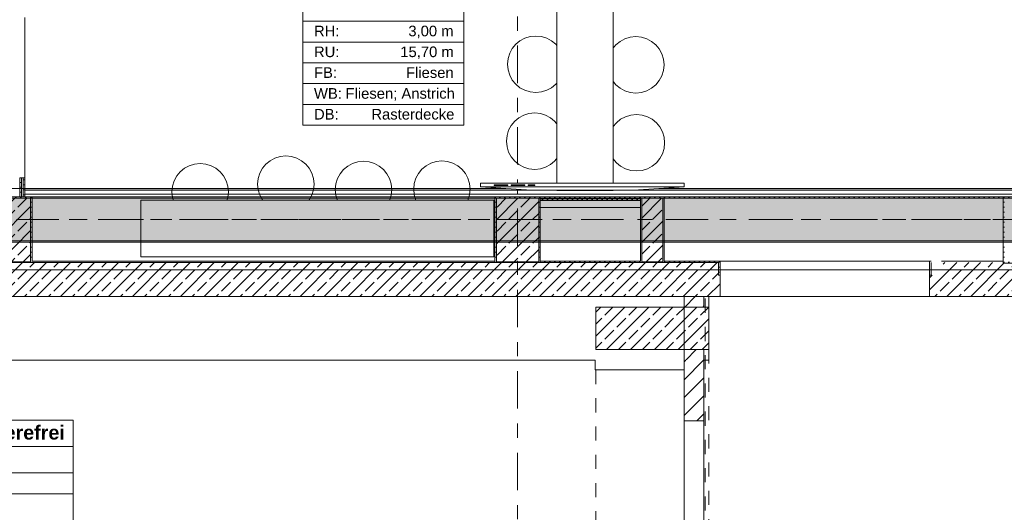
# Model space of a CAD drawing. Header units: metres. Extents: x -3.6 to 84.5, y -11 to 16.8.
# Tile 232 of 256: x 47.4 to 54.4, y -1.5 to 2. Entities that reach past the tile are written whole.
import ezdxf

# ---------------------------------------------------------------- set-up
doc = ezdxf.new("R2010")
doc.units = ezdxf.units.M
doc.header["$MEASUREMENT"] = 0
for name, pattern in [('Achse', [0.2, 0.1, -0.05, 0, -0.05]), ('Punktlinie eng', [0.0375, 0.0125, -0.025]), ('Strichlinie doppelt', [0.546806, 0.264583, -0.105833, 0.070556, -0.105833]), ('Untersicht', [0.1, 0.075, -0.025]), ('Wipeout_Contour', [1, 0, -1])]:
    doc.linetypes.add(name, pattern=pattern)
for name, color, linetype in [('301 - Elemente.Linie', 7, 'Continuous'), ('302 - Elemente.Schraffur', 7, 'Continuous'), ('401 - Zone.Raum_ Raumbegrenzung_ Whg.', 7, 'Continuous'), ('451 - Universal.Achsen Raster', 7, 'Continuous'), ('605 - Struktur.Wand Innen', 7, 'Continuous'), ('606 - Struktur.Wand Innen Ausbau', 7, 'Continuous'), ('607 - Struktur.Stütze', 7, 'Continuous'), ('608 - Struktur.Träger', 7, 'Continuous'), ('653 - Abdeckung.TB Verkofferung', 7, 'Continuous'), ('701 - Einrichtung.Möbel', 7, 'Continuous'), ('Neubau_401 - Zone.Raum_ Raumbegrenzung_ Whg.', 7, 'Continuous')]:
    doc.layers.add(name, color=color, linetype=linetype)
doc.styles.add('ERSTELLTER_STIL_1', font='txt')
doc.styles.add('ERSTELLTER_STIL_2', font='txt')
pattern_1 = [(45, (0, 0), (-0.08485281, 0.08485281), []), (45, (-0.04243, 0.04243), (-0.08485281, 0.08485281), [0.09, -0.03])]
pattern_2 = [(45, (0, 0), (-0.01767767, 0.01767767), [0, -0.025])]
pattern_3 = [(45, (0, 0), (-0.06363961, 0.06363961), [])]

msp = doc.modelspace()

# ---------------------------------------------------------------- hatches: boundary and pattern name
at = {"layer": '302 - Elemente.Schraffur', "linetype": 'Continuous', "lineweight": 5}
h = msp.add_hatch(dxfattribs=at)
h.set_pattern_fill('Beton__Stahlbeton_0001', style=0, pattern_type=2)
h.set_pattern_definition(pattern_1)
h.paths.add_polyline_path([(53.945, 0.155), (53.85, 0.155), (53.85, 0.005), (54.87, 0.005), (54.87, -1.6589), (55.11, -1.6589), (55.11, 0.005), (55.21, 0.005), (55.21, 0.13), (55.17, 0.13), (55.17, 0.245), (53.945, 0.245)])
at = {"layer": '605 - Struktur.Wand Innen', "linetype": 'Continuous', "lineweight": 0, "true_color": 0x000000}
h = msp.add_hatch(dxfattribs=at)
h.set_pattern_fill('Gips_0001', color=18, style=0, pattern_type=2)
h.set_pattern_definition(pattern_2)
h.paths.add_polyline_path([(47.415, 0.845), (47.4025, 0.845), (47.4025, 0.71), (47.415, 0.71)])
h = msp.add_hatch(dxfattribs=at)
h.set_pattern_fill('Gips_0001', color=18, style=0, pattern_type=2)
h.set_pattern_definition(pattern_2)
h.paths.add_polyline_path([(47.4275, 0.845), (47.415, 0.845), (47.415, 0.71), (47.4275, 0.71)])
h = msp.add_hatch(dxfattribs=at)
h.set_pattern_fill('Gips_0001', color=18, style=0, pattern_type=2)
h.set_pattern_definition(pattern_2)
h.paths.add_polyline_path([(47.4275, 0.845), (47.4275, 0.71), (47.44, 0.71), (47.44, 0.845)])
h = msp.add_hatch(dxfattribs=at)
h.set_pattern_fill('Gips_0001', color=18, style=0, pattern_type=2)
h.set_pattern_definition(pattern_2)
h.paths.add_polyline_path([(51.09, 0.245), (51.8, 0.245), (51.8, 0.255), (51.09, 0.255)])
h = msp.add_hatch(dxfattribs=at)
h.set_pattern_fill('Gips_0001', color=18, style=0, pattern_type=2)
h.set_pattern_definition(pattern_2)
h.paths.add_polyline_path([(51.97, 0.255), (51.97, 0.245), (52.355, 0.245), (52.355, 0.255)])
h = msp.add_hatch(dxfattribs=at)
h.set_pattern_fill('Gips_0001', color=18, style=0, pattern_type=2)
h.set_pattern_definition(pattern_2)
h.paths.add_polyline_path([(52.355, 0.255), (52.355, 0.155), (52.365, 0.155), (52.365, 0.255)])
h = msp.add_hatch(dxfattribs=at)
h.set_pattern_fill('Gips_0001', color=18, style=0, pattern_type=2)
h.set_pattern_definition(pattern_2)
h.paths.add_polyline_path([(53.86, 0.255), (53.85, 0.255), (53.85, 0.155), (53.86, 0.155)])
at = {"layer": '606 - Struktur.Wand Innen Ausbau', "linetype": 'Continuous', "lineweight": 0, "true_color": 0x000000}
h = msp.add_hatch(dxfattribs=at)
h.set_pattern_fill('Gips_0001', color=18, style=0, pattern_type=2)
h.set_pattern_definition(pattern_2)
h.paths.add_polyline_path([(51.09, 0.6975), (51.8, 0.6975), (51.8, 0.71), (51.09, 0.71)])
h = msp.add_hatch(dxfattribs=at)
h.set_pattern_fill('Gips_0001', color=18, style=0, pattern_type=2)
h.set_pattern_definition(pattern_2)
h.paths.add_polyline_path([(51.09, 0.685), (51.8, 0.685), (51.8, 0.6975), (51.09, 0.6975)])
at = {"layer": '607 - Struktur.Stütze', "linetype": 'Continuous', "lineweight": 0, "true_color": 0x000000}
h = msp.add_hatch(dxfattribs=at)
h.set_pattern_fill('Gips_0001', color=18, style=0, pattern_type=2)
h.set_pattern_definition(pattern_2)
h.paths.add_polyline_path([(47.17, 0.71), (47.17, 0.255), (47.18, 0.255), (47.18, 0.7), (47.48, 0.7), (47.48, 0.255), (47.49, 0.255), (47.49, 0.71)])
h = msp.add_hatch(dxfattribs=at)
h.set_pattern_fill('Beton__Stahlbeton_0001', color=18, style=0, pattern_type=2)
h.set_pattern_definition(pattern_1)
h.paths.add_polyline_path([(47.18, 0.25), (47.48, 0.25), (47.48, 0.7), (47.18, 0.7)])
h = msp.add_hatch(dxfattribs=at)
h.set_pattern_fill('Gips_0001', color=18, style=0, pattern_type=2)
h.set_pattern_definition(pattern_2)
h.paths.add_polyline_path([(50.77, 0.71), (50.77, 0.255), (50.78, 0.255), (50.78, 0.7), (51.08, 0.7), (51.08, 0.255), (51.09, 0.255), (51.09, 0.71)])
h = msp.add_hatch(dxfattribs=at)
h.set_pattern_fill('Beton__Stahlbeton_0001', color=18, style=0, pattern_type=2)
h.set_pattern_definition(pattern_1)
h.paths.add_polyline_path([(50.78, 0.25), (51.08, 0.25), (51.08, 0.7), (50.78, 0.7)])
h = msp.add_hatch(dxfattribs=at)
h.set_pattern_fill('Gips_0001', color=18, style=0, pattern_type=2)
h.set_pattern_definition(pattern_2)
h.paths.add_polyline_path([(51.8, 0.71), (51.8, 0.255), (51.81, 0.255), (51.81, 0.7), (51.96, 0.7), (51.96, 0.255), (51.97, 0.255), (51.97, 0.71)])
h = msp.add_hatch(dxfattribs=at)
h.set_pattern_fill('Beton__Stahlbeton_0001', color=18, style=0, pattern_type=2)
h.set_pattern_definition(pattern_1)
h.paths.add_polyline_path([(51.81, 0.25), (51.96, 0.25), (51.96, 0.7), (51.81, 0.7)])
h = msp.add_hatch(dxfattribs=at)
h.set_pattern_fill('Gips_0001', color=18, style=0, pattern_type=2)
h.set_pattern_definition(pattern_2)
h.paths.add_polyline_path([(54.37, 0.71), (54.37, 0.24), (54.69, 0.24), (54.69, 0.71)])
h.paths.add_polyline_path([(54.38, 0.25), (54.38, 0.7), (54.68, 0.7), (54.68, 0.25)], flags=0)
h = msp.add_hatch(dxfattribs=at)
h.set_pattern_fill('Gips_0001', color=18, style=0, pattern_type=2)
h.set_pattern_definition(pattern_2)
h.paths.add_polyline_path([(47.17, 0.255), (47.17, 0.245), (47.49, 0.245), (47.49, 0.255), (47.48, 0.255), (47.48, 0.25), (47.18, 0.25), (47.18, 0.255)])
h = msp.add_hatch(dxfattribs=at)
h.set_pattern_fill('Gips_0001', color=18, style=0, pattern_type=2)
h.set_pattern_definition(pattern_2)
h.paths.add_polyline_path([(50.77, 0.255), (50.77, 0.245), (51.09, 0.245), (51.09, 0.255), (51.08, 0.255), (51.08, 0.25), (50.78, 0.25), (50.78, 0.255)])
h = msp.add_hatch(dxfattribs=at)
h.set_pattern_fill('Gips_0001', color=18, style=0, pattern_type=2)
h.set_pattern_definition(pattern_2)
h.paths.add_polyline_path([(51.8, 0.255), (51.8, 0.245), (51.97, 0.245), (51.97, 0.255), (51.96, 0.255), (51.96, 0.25), (51.81, 0.25), (51.81, 0.255)])
at = {"layer": '608 - Struktur.Träger', "linetype": 'Continuous', "lineweight": 0, "true_color": 0x000000}
h = msp.add_hatch(dxfattribs=at)
h.set_pattern_fill('Gips_0001', color=18, style=0, pattern_type=2)
h.set_pattern_definition(pattern_2)
h.paths.add_polyline_path([(51.09, 0.71), (51.09, 0.7), (51.8, 0.7), (51.8, 0.71)])
h = msp.add_hatch(dxfattribs=at)
h.set_pattern_fill('Gips_0001', color=18, style=0, pattern_type=2)
h.set_pattern_definition(pattern_2)
h.paths.add_polyline_path([(51.97, 0.7), (54.37, 0.7), (54.37, 0.71), (51.97, 0.71)])
h = msp.add_hatch(dxfattribs=at)
h.set_pattern_fill('Gips_0001', color=18, style=0, pattern_type=2)
h.set_pattern_definition(pattern_2)
h.paths.add_polyline_path([(51.09, 0.4), (51.09, 0.39), (51.8, 0.39), (51.8, 0.4)])
h = msp.add_hatch(dxfattribs=at)
h.set_pattern_fill('Gips_0001', color=18, style=0, pattern_type=2)
h.set_pattern_definition(pattern_2)
h.paths.add_polyline_path([(51.97, 0.39), (54.37, 0.39), (54.37, 0.4), (51.97, 0.4)])
at = {"layer": '653 - Abdeckung.TB Verkofferung', "linetype": 'Continuous', "lineweight": 0, "true_color": 0x000000}
h = msp.add_hatch(dxfattribs=at)
h.set_pattern_fill('Gips_0001', color=18, style=0, pattern_type=2)
h.set_pattern_definition(pattern_2)
h.paths.add_polyline_path([(47.44, 0.757), (61.545, 0.757), (61.545, 0.7695), (47.44, 0.7695)])

# ---------------------------------------------------------------- linework, layer by layer
at = {"layer": '301 - Elemente.Linie', "color": 7, "linetype": 'Continuous', "lineweight": 18}
for p, q in [((53.935, 0.255), (54.37, 0.255)), ((53.85, 0.005), (54.86, 0.005))]:
    msp.add_line(p, q, dxfattribs=at)
at = {"layer": '301 - Elemente.Linie', "color": 7, "linetype": 'Punktlinie eng', "lineweight": 13}
msp.add_line((52.26, -0.01), (52.26, -8.085), dxfattribs=at)
at = {"layer": '301 - Elemente.Linie', "color": 7, "linetype": 'Untersicht', "lineweight": 13}
for p, q in [((52.285, -0.37), (52.285, -8.085)), ((51.485, -0.515), (51.485, -8.085))]:
    msp.add_line(p, q, dxfattribs=at)
at = {"layer": '401 - Zone.Raum_ Raumbegrenzung_ Whg.', "color": 7, "linetype": 'Continuous', "lineweight": 9}
for p, q in [((47.7811, -0.87), (46.6347, -0.87)), ((46.6347, -0.87), (47.7811, -0.87)), ((47.7811, -2.5691), (47.7811, -0.87)), ((47.7811, -0.87), (47.7811, -1.0566)), ((47.7811, -1.0566), (46.6347, -1.0566)), ((46.6347, -1.0566), (47.7811, -1.0566)), ((47.7811, -1.0566), (47.7811, -1.2433)), ((47.7811, -1.2433), (46.6347, -1.2433)), ((46.6347, -1.2433), (47.7811, -1.2433)), ((47.7811, -1.2433), (47.7811, -1.3906)), ((47.7811, -1.3906), (46.6347, -1.3906)), ((46.6347, -1.3906), (47.7811, -1.3906)), ((47.7811, -1.3906), (47.7811, -1.5379))]:
    msp.add_line(p, q, dxfattribs=at)
at = {"layer": '451 - Universal.Achsen Raster', "color": 160, "linetype": 'Strichlinie doppelt', "lineweight": 9, "true_color": 0x3232ff}
msp.add_line((50.93, -10.585), (50.93, 16.355), dxfattribs=at)
at = {"layer": '605 - Struktur.Wand Innen', "color": 7, "linetype": 'Continuous', "lineweight": 13}
for p, q in [((47.44, 0.845), (47.44, 1.98)), ((52.355, 0.245), (44.14, 0.245)), ((52.355, 0.245), (52.355, 0.155)), ((53.85, 0.255), (52.365, 0.255)), ((53.86, 0.245), (53.86, 0.155)), ((52.365, 0.09), (52.365, 0.155)), ((53.85, 0.09), (53.85, 0.155)), ((52.365, 0.005), (52.365, 0.09)), ((53.85, 0.005), (53.85, 0.09)), ((52.365, 0.005), (53.85, 0.005))]:
    msp.add_line(p, q, dxfattribs=at)
at = {"layer": '605 - Struktur.Wand Innen', "color": 7, "linetype": 'Continuous', "lineweight": 5}
for p, q in [((47.4025, 0.71), (47.4025, 0.845)), ((47.415, 0.845), (47.4025, 0.845)), ((47.415, 0.71), (47.415, 0.845)), ((47.4275, 0.845), (47.415, 0.845)), ((47.4275, 0.71), (47.4275, 0.845)), ((47.44, 0.845), (47.4275, 0.845)), ((52.355, 0.255), (52.365, 0.255)), ((52.365, 0.245), (52.365, 0.255)), ((52.365, 0.155), (52.365, 0.245)), ((53.85, 0.245), (53.85, 0.255)), ((53.86, 0.255), (53.85, 0.255)), ((53.85, 0.155), (53.85, 0.245)), ((52.355, 0.155), (52.365, 0.155)), ((53.86, 0.155), (53.85, 0.155))]:
    msp.add_line(p, q, dxfattribs=at)
at = {"layer": '605 - Struktur.Wand Innen', "color": 7, "linetype": 'Continuous', "lineweight": 5, "flags": 128}
for points in [[(47.44, 0.71), (47.44, 0.845)], [(51.8, 0.255), (51.09, 0.255)], [(52.355, 0.255), (51.97, 0.255)]]:
    msp.add_lwpolyline(points, dxfattribs=at)
at = {"layer": '605 - Struktur.Wand Innen', "color": 7, "linetype": 'Continuous', "lineweight": 18, "flags": 128}
for points in [[(52.11, 0.005), (52.11, -0.445)], [(52.11, -0.0645), (52.11, 0.005)], [(52.285, -0.07), (52.285, 0.005)], [(52.11, -0.515), (52.11, -0.354)], [(52.285, -0.445), (52.285, -0.37)], [(44.61, -0.445), (51.48, -0.445)], [(51.48, -0.445), (51.48, -0.515)], [(51.48, -0.515), (52.11, -0.515)]]:
    msp.add_lwpolyline(points, dxfattribs=at)
at = {"layer": '606 - Struktur.Wand Innen Ausbau', "color": 7, "linetype": 'Continuous', "lineweight": 5}
for p, q in [((51.8, 0.6975), (51.09, 0.6975)), ((51.8, 0.685), (51.09, 0.685))]:
    msp.add_line(p, q, dxfattribs=at)
at = {"layer": '606 - Struktur.Wand Innen Ausbau', "color": 7, "linetype": 'Continuous', "lineweight": 5, "flags": 128}
for points in [[(51.8, 0.71), (51.09, 0.71)], [(51.09, 0.635), (51.8, 0.635)]]:
    msp.add_lwpolyline(points, dxfattribs=at)
at = {"layer": '607 - Struktur.Stütze', "color": 7, "linetype": 'Continuous', "lineweight": 5, "flags": 128}
for points in [[(47.49, 0.255), (47.49, 0.71), (47.17, 0.71), (47.17, 0.255)], [(51.09, 0.255), (51.09, 0.71), (50.77, 0.71), (50.77, 0.255)], [(51.97, 0.255), (51.97, 0.71), (51.8, 0.71), (51.8, 0.255)]]:
    msp.add_lwpolyline(points, dxfattribs=at)
at = {"layer": '607 - Struktur.Stütze', "color": 7, "linetype": 'Continuous', "lineweight": 13, "flags": 128}
for points in [[(47.18, 0.25), (47.48, 0.25), (47.48, 0.7), (47.18, 0.7)], [(50.78, 0.25), (51.08, 0.25), (51.08, 0.7), (50.78, 0.7)], [(51.81, 0.25), (51.96, 0.25), (51.96, 0.7), (51.81, 0.7)]]:
    msp.add_lwpolyline(points, close=True, dxfattribs=at)
at = {"layer": '607 - Struktur.Stütze', "color": 7, "linetype": 'Continuous', "lineweight": 5, "flags": 128}
msp.add_lwpolyline([(54.37, 0.71), (54.37, 0.24), (54.69, 0.24), (54.69, 0.71)], close=True, dxfattribs=at)
at = {"layer": '608 - Struktur.Träger', "color": 7, "linetype": 'Continuous', "lineweight": 13}
for p, q in [((47.49, 0.7), (47.17, 0.7)), ((51.8, 0.7), (51.09, 0.7)), ((51.97, 0.7), (51.8, 0.7)), ((54.37, 0.7), (51.97, 0.7)), ((54.69, 0.7), (54.37, 0.7))]:
    msp.add_line(p, q, dxfattribs=at)
at = {"layer": '608 - Struktur.Träger', "color": 7, "linetype": 'Continuous', "lineweight": 5}
for p, q in [((47.49, 0.71), (47.49, 0.7)), ((51.09, 0.71), (51.09, 0.7)), ((51.8, 0.71), (51.09, 0.71)), ((51.8, 0.71), (51.8, 0.7)), ((51.97, 0.71), (51.97, 0.7)), ((54.37, 0.71), (51.97, 0.71)), ((54.37, 0.71), (54.37, 0.7)), ((47.49, 0.4), (47.49, 0.39)), ((51.09, 0.4), (51.09, 0.39)), ((51.8, 0.39), (51.09, 0.39)), ((51.8, 0.4), (51.8, 0.39)), ((51.97, 0.4), (51.97, 0.39)), ((54.37, 0.39), (51.97, 0.39)), ((54.37, 0.4), (54.37, 0.39))]:
    msp.add_line(p, q, dxfattribs=at)
at = {"layer": '653 - Abdeckung.TB Verkofferung', "color": 7, "linetype": 'Continuous', "lineweight": 9}
for p, q in [((44.79, 0.7695), (61.545, 0.7695)), ((44.79, 0.195), (61.545, 0.195))]:
    msp.add_line(p, q, dxfattribs=at)
at = {"layer": '653 - Abdeckung.TB Verkofferung', "color": 7, "linetype": 'Continuous', "lineweight": 5}
for p, q in [((61.545, 0.7695), (47.44, 0.7695)), ((61.545, 0.757), (47.44, 0.757)), ((61.545, 0.73), (47.44, 0.73)), ((61.545, 0.71), (47.44, 0.71))]:
    msp.add_line(p, q, dxfattribs=at)
at = {"layer": '653 - Abdeckung.TB Verkofferung', "color": 7, "linetype": 'Continuous', "lineweight": 5, "flags": 128}
msp.add_lwpolyline([(47.44, 0.7695), (47.44, 0.757), (47.44, 0.73), (47.44, 0.71)], dxfattribs=at)
at = {"layer": '701 - Einrichtung.Möbel', "color": 252, "linetype": 'Continuous', "lineweight": 13, "true_color": 0x919191}
for points in [[(51.2587, 1.6489, 1), (50.8587, 1.6489, 1)], [(51.9684, 1.6453, 1), (51.5684, 1.6453, 1)], [(51.2513, 1.1047, 1), (50.8513, 1.1047, 1)], [(51.9721, 1.0936, 1), (51.5721, 1.0936, 1)], [(49.488, 0.8006, 1), (49.088, 0.8006, 1)], [(48.881, 0.7466, 1), (48.481, 0.7466, 1)], [(50.0383, 0.7619, 1), (49.6383, 0.7619, 1)], [(50.5943, 0.765, 1), (50.1943, 0.765, 1)]]:
    msp.add_lwpolyline(points, format="xyb", close=True, dxfattribs=at)
at = {"layer": 'Neubau_401 - Zone.Raum_ Raumbegrenzung_ Whg.', "color": 1, "linetype": 'Continuous', "lineweight": 9}
for p, q in [((49.4091, 2.9163), (49.4091, 1.2172)), ((50.5489, 1.2172), (50.5489, 2.9163)), ((49.4091, 1.9538), (49.4091, 2.1011)), ((50.5489, 2.1011), (50.5489, 1.9538)), ((50.5489, 1.9538), (49.4091, 1.9538)), ((49.4091, 1.9538), (50.5489, 1.9538)), ((49.4091, 1.8065), (49.4091, 1.9538)), ((50.5489, 1.9538), (50.5489, 1.8065)), ((50.5489, 1.8065), (49.4091, 1.8065)), ((49.4091, 1.8065), (50.5489, 1.8065)), ((49.4091, 1.6592), (49.4091, 1.8065)), ((50.5489, 1.8065), (50.5489, 1.6592)), ((50.5489, 1.6592), (49.4091, 1.6592)), ((49.4091, 1.6592), (50.5489, 1.6592)), ((49.4091, 1.5118), (49.4091, 1.6592)), ((50.5489, 1.6592), (50.5489, 1.5118)), ((50.5489, 1.5118), (49.4091, 1.5118)), ((49.4091, 1.5118), (50.5489, 1.5118)), ((49.4091, 1.3645), (49.4091, 1.5118)), ((50.5489, 1.5118), (50.5489, 1.3645)), ((50.5489, 1.3645), (49.4091, 1.3645)), ((49.4091, 1.3645), (50.5489, 1.3645)), ((49.4091, 1.2172), (49.4091, 1.3645)), ((50.5489, 1.3645), (50.5489, 1.2172)), ((49.4091, 1.2172), (50.5489, 1.2172)), ((50.5489, 1.2172), (49.4091, 1.2172))]:
    msp.add_line(p, q, dxfattribs=at)

# ---------------------------------------------------------------- texts
at = {"layer": '401 - Zone.Raum_ Raumbegrenzung_ Whg.', "color": 7, "lineweight": 9, "attachment_point": 1}
for s, insert, char_height, style in [('\\A1;{\\pqj;\\pt0;\\fArial|b1|i0|c0|p38;WC barrierefrei}', (46.7132, -0.9076), 0.1, 'ERSTELLTER_STIL_1'), ('\\A1;{\\pqj;\\pt0;\\fArial|b1|i0|c0|p38;}', (47.7025, -0.8848), 0.1, 'ERSTELLTER_STIL_1'), ('\\A1;{\\pqj;\\pt0;\\fArial|b1|i0|c0|p38;}', (47.7025, -1.0714), 0.1, 'ERSTELLTER_STIL_1'), ('\\A1;{\\pqj;\\pt0;\\fArial|b0|i0|c0|p38;}', (47.7025, -1.258), 0.075, 'ERSTELLTER_STIL_2')]:
    msp.add_mtext(s, dxfattribs=dict(at, insert=insert, char_height=char_height, style=style))
at = {"layer": 'Neubau_401 - Zone.Raum_ Raumbegrenzung_ Whg.', "color": 7, "lineweight": 9, "char_height": 0.075, "attachment_point": 1, "style": 'ERSTELLTER_STIL_2'}
for s, insert in [('\\A1;{\\pql;\\pt0,0.05;\\fArial|b0|i0|c0|p38;8,62\\fArial|b0|i0|c0|p38;\\A1{\\H.66x;\\S^  ;}\\fArial|b0|i0|c0|p38; m\\fArial|b0|i0|c0|p38;\\A1{\\H.66x;\\S2^  ;}}', (50.1187, 2.3639)), ('\\A1;{\\pqj;\\pt0;\\fArial|b0|i0|c0|p38;RH: }', (49.4877, 1.9219)), ('\\A1;{\\pqj;\\pt0;\\fArial|b0|i0|c0|p38;3,00 m}', (50.1562, 1.9219)), ('\\A1;{\\pqj;\\pt0;\\fArial|b0|i0|c0|p38;RU: }', (49.4877, 1.7746)), ('\\A1;{\\pqj;\\pt0;\\fArial|b0|i0|c0|p38;15,70 m}', (50.0993, 1.7746)), ('\\A1;{\\pqj;\\pt0;\\fArial|b0|i0|c0|p38;FB: }', (49.4877, 1.6273)), ('\\A1;{\\pqj;\\pt0;\\fArial|b0|i0|c0|p38;Fliesen}', (50.1398, 1.6273)), ('\\A1;{\\pqj;\\pt0;\\fArial|b0|i0|c0|p38;WB: }', (49.4877, 1.48)), ('\\A1;{\\pqj;\\pt0;\\fArial|b0|i0|c0|p38;Fliesen; Anstrich}', (49.7112, 1.48)), ('\\A1;{\\pqj;\\pt0;\\fArial|b0|i0|c0|p38;DB: }', (49.4877, 1.3326)), ('\\A1;{\\pqj;\\pt0;\\fArial|b0|i0|c0|p38;Rasterdecke}', (49.8943, 1.3326))]:
    msp.add_mtext(s, dxfattribs=dict(at, insert=insert))

# ---------------------------------------------------------------- next in the draw order: wipeouts: each hides what was drawn before it
at = {"color": 254, "linetype": 'Wipeout_Contour', "lineweight": 0, "ltscale": 208.72968}
msp.add_wipeout([(52.11, 0.005), (52.11, -0.07), (52.25, -0.07), (52.25, 0.005)], dxfattribs=at).dxf.layer = '605 - Struktur.Wand Innen'
at = {"color": 254, "linetype": 'Wipeout_Contour', "lineweight": 0, "ltscale": 208.736033}
msp.add_wipeout([(52.11, -0.37), (52.11, -0.445), (52.25, -0.445), (52.25, -0.37)], dxfattribs=at).dxf.layer = '605 - Struktur.Wand Innen'
at = {"color": 254, "linetype": 'Wipeout_Contour', "lineweight": 0, "ltscale": 205.777623}
msp.add_wipeout([(51.2078, 0.7552), (51.6078, 0.7552), (51.6078, 2.5552), (51.2078, 2.5552)], dxfattribs=at).dxf.layer = '701 - Einrichtung.Möbel'
at = {"color": 254, "linetype": 'Wipeout_Contour', "lineweight": 0, "ltscale": 198.065235}
msp.add_wipeout([(48.2611, 0.6865), (48.2611, 0.2865), (50.7611, 0.2865), (50.7611, 0.6865)], dxfattribs=at).dxf.layer = '701 - Einrichtung.Möbel'

# ---------------------------------------------------------------- next in the draw order: hatches: boundary and pattern name
at = {"layer": '605 - Struktur.Wand Innen', "linetype": 'Continuous', "lineweight": 0, "true_color": 0x000000}
h = msp.add_hatch(dxfattribs=at)
h.set_pattern_fill('Beton__Stahlbeton_0001', color=18, style=0, pattern_type=2)
h.set_pattern_definition(pattern_1)
h.paths.add_polyline_path([(44.14, 0.005), (52.365, 0.005), (52.365, 0.155), (52.355, 0.155), (52.355, 0.245), (44.14, 0.245)])
h = msp.add_hatch(dxfattribs=at)
h.set_pattern_fill('Gips_0001', color=18, style=0, pattern_type=2)
h.set_pattern_definition(pattern_2)
h.paths.add_polyline_path([(47.49, 0.245), (50.77, 0.245), (50.77, 0.255), (47.49, 0.255)])
h = msp.add_hatch(dxfattribs=at)
h.set_pattern_fill('MW_Ziegel_0001', color=18, style=0, pattern_type=2)
h.set_pattern_definition(pattern_3)
h.paths.add_polyline_path([(52.11, 0.005), (52.11, -0.07), (52.25, -0.07), (52.25, 0.005)])
h = msp.add_hatch(dxfattribs=at)
h.set_pattern_fill('MW_Ziegel_0001', color=18, style=0, pattern_type=2)
h.set_pattern_definition(pattern_3)
h.paths.add_polyline_path([(52.11, -0.37), (52.11, -0.445), (52.25, -0.445), (52.25, -0.37)])
at = {"layer": '607 - Struktur.Stütze', "linetype": 'Continuous', "lineweight": 0, "true_color": 0x000000}
h = msp.add_hatch(dxfattribs=at)
h.set_pattern_fill('Beton__Stahlbeton_0001', color=18, style=0, pattern_type=2)
h.set_pattern_definition(pattern_1)
h.paths.add_polyline_path([(52.285, -0.37), (52.285, -0.07), (51.485, -0.07), (51.485, -0.37)])
at = {"layer": '608 - Struktur.Träger', "linetype": 'Continuous', "lineweight": 0, "true_color": 0x000000}
h = msp.add_hatch(dxfattribs=at)
h.set_pattern_fill('Beton__Stahlbeton_0001', color=18, style=0, pattern_type=2)
h.set_pattern_definition(pattern_1)
h.paths.add_polyline_path([(0.69, 0.7), (0.38, 0.7), (0.38, 0.4), (0.69, 0.4), (3.97, 0.4), (4.29, 0.4), (7.57, 0.4), (7.89, 0.4), (11.17, 0.4), (11.49, 0.4), (14.77, 0.4), (15.09, 0.4), (18.37, 0.4), (18.69, 0.4), (21.97, 0.4), (22.29, 0.4), (25.57, 0.4), (25.89, 0.4), (29.17, 0.4), (29.49, 0.4), (32.77, 0.4), (33.09, 0.4), (36.37, 0.4), (36.69, 0.4), (39.97, 0.4), (40.29, 0.4), (43.57, 0.4), (43.89, 0.4), (47.17, 0.4), (47.49, 0.4), (50.77, 0.4), (51.09, 0.4), (51.8, 0.4), (51.97, 0.4), (54.37, 0.4), (54.69, 0.4), (57.97, 0.4), (58.29, 0.4), (61.57, 0.4), (61.88, 0.4), (61.88, 0.7), (61.57, 0.7), (58.29, 0.7), (57.97, 0.7), (54.69, 0.7), (54.37, 0.7), (51.97, 0.7), (51.8, 0.7), (51.09, 0.7), (50.77, 0.7), (47.49, 0.7), (47.17, 0.7), (43.89, 0.7), (43.57, 0.7), (40.29, 0.7), (39.935, 0.7), (36.69, 0.7), (36.37, 0.7), (33.09, 0.7), (32.77, 0.7), (29.49, 0.7), (29.17, 0.7), (25.89, 0.7), (25.57, 0.7), (22.29, 0.7), (21.97, 0.7), (18.69, 0.7), (18.37, 0.7), (15.09, 0.7), (14.77, 0.7), (11.49, 0.7), (11.17, 0.7), (7.89, 0.7), (7.57, 0.7), (4.29, 0.7), (3.97, 0.7)])
h = msp.add_hatch(dxfattribs=at)
h.set_pattern_fill('Gips_0001', color=18, style=0, pattern_type=2)
h.set_pattern_definition(pattern_2)
h.paths.add_polyline_path([(50.77, 0.71), (47.49, 0.71), (47.49, 0.7), (50.77, 0.7)])
h = msp.add_hatch(dxfattribs=at)
h.set_pattern_fill('Gips_0001', color=18, style=0, pattern_type=2)
h.set_pattern_definition(pattern_2)
h.paths.add_polyline_path([(47.49, 0.39), (50.77, 0.39), (50.77, 0.4), (47.49, 0.4)])

# ---------------------------------------------------------------- next in the draw order: linework, layer by layer
at = {"layer": '451 - Universal.Achsen Raster', "color": 160, "linetype": 'Strichlinie doppelt', "lineweight": 9, "true_color": 0x3232ff}
msp.add_line((64.935, 0.55), (-3.175, 0.55), dxfattribs=at)
at = {"layer": '605 - Struktur.Wand Innen', "color": 7, "linetype": 'Continuous', "lineweight": 18}
for p, q in [((52.11, 0.005), (52.11, -0.07)), ((52.11, 0.005), (52.11, -0.07)), ((52.25, -0.07), (52.25, 0.005)), ((52.25, -0.07), (52.25, 0.005))]:
    msp.add_line(p, q, dxfattribs=at)
at = {"layer": '605 - Struktur.Wand Innen', "color": 7, "linetype": 'Continuous', "lineweight": 5, "flags": 128}
msp.add_lwpolyline([(50.77, 0.255), (47.49, 0.255)], dxfattribs=at)
at = {"layer": '605 - Struktur.Wand Innen', "color": 7, "linetype": 'Continuous', "lineweight": 18, "flags": 128}
for points in [[(52.11, 0.005), (44.14, 0.005)], [(52.285, 0.005), (52.25, 0.005)]]:
    msp.add_lwpolyline(points, dxfattribs=at)
at = {"layer": '605 - Struktur.Wand Innen', "color": 7, "linetype": 'Continuous', "lineweight": 13, "flags": 128}
msp.add_lwpolyline([(44.14, 0.005), (52.365, 0.005)], dxfattribs=at)
at = {"layer": '607 - Struktur.Stütze', "color": 7, "linetype": 'Continuous', "lineweight": 13, "flags": 128}
msp.add_lwpolyline([(52.285, -0.37), (52.285, -0.07), (51.485, -0.07), (51.485, -0.37)], close=True, dxfattribs=at)
at = {"layer": '608 - Struktur.Träger', "color": 7, "linetype": 'Continuous', "lineweight": 13}
for p, q in [((0.38, 0.71), (61.88, 0.71)), ((50.77, 0.7), (47.49, 0.7)), ((51.09, 0.7), (50.77, 0.7)), ((0.38, 0.39), (61.88, 0.39))]:
    msp.add_line(p, q, dxfattribs=at)
at = {"layer": '608 - Struktur.Träger', "color": 7, "linetype": 'Continuous', "lineweight": 5}
for p, q in [((50.77, 0.71), (47.49, 0.71)), ((50.77, 0.71), (50.77, 0.7)), ((50.77, 0.39), (47.49, 0.39)), ((50.77, 0.4), (50.77, 0.39))]:
    msp.add_line(p, q, dxfattribs=at)
at = {"layer": '608 - Struktur.Träger', "color": 7, "linetype": 'Achse', "lineweight": 9}
msp.add_line((0.38, 0.55), (61.88, 0.55), dxfattribs=at)
at = {"layer": '608 - Struktur.Träger', "color": 7, "linetype": 'Continuous', "lineweight": 13, "flags": 128}
msp.add_lwpolyline([(54.69, 0.4), (54.37, 0.4), (51.97, 0.4), (51.8, 0.4), (51.09, 0.4), (50.77, 0.4), (47.49, 0.4), (47.17, 0.4), (43.89, 0.4), (43.57, 0.4), (40.29, 0.4), (39.97, 0.4), (36.69, 0.4), (36.37, 0.4), (33.09, 0.4), (32.77, 0.4), (29.49, 0.4), (29.17, 0.4), (25.89, 0.4), (25.57, 0.4), (22.29, 0.4), (21.97, 0.4), (18.69, 0.4), (18.37, 0.4)], dxfattribs=at)
at = {"layer": '701 - Einrichtung.Möbel', "color": 252, "linetype": 'Continuous', "lineweight": 13, "true_color": 0x919191}
for p, q in [((51.2078, 2.5552), (51.2078, 0.7552)), ((51.6078, 0.7552), (51.6078, 2.5552)), ((51.2078, 0.7552), (51.6078, 0.7552)), ((50.7611, 0.6865), (48.2611, 0.6865)), ((48.2611, 0.6865), (48.2611, 0.2865)), ((50.7611, 0.2865), (50.7611, 0.6865)), ((48.2611, 0.2865), (50.7611, 0.2865))]:
    msp.add_line(p, q, dxfattribs=at)

# ---------------------------------------------------------------- next in the draw order: wipeouts: each hides what was drawn before it
at = {"color": 254, "linetype": 'Wipeout_Contour', "lineweight": 0, "ltscale": 208.748187}
msp.add_wipeout([(52.25, -0.445), (52.11, -0.445), (52.11, -0.875), (52.25, -0.875)], dxfattribs=at).dxf.layer = '605 - Struktur.Wand Innen'
at = {"color": 254, "linetype": 'Wipeout_Contour', "lineweight": 0, "ltscale": 308.38543}
msp.add_wipeout([(52.1116, 0.8066), (50.6684, 0.8066), (50.6684, 0.7816), (51.0292, 0.7566), (51.7508, 0.7566), (52.1116, 0.7816)], dxfattribs=at).dxf.layer = '701 - Einrichtung.Möbel'

# ---------------------------------------------------------------- next in the draw order: hatches: boundary and pattern name
at = {"layer": '605 - Struktur.Wand Innen', "linetype": 'Continuous', "lineweight": 0, "true_color": 0x000000}
h = msp.add_hatch(dxfattribs=at)
h.set_pattern_fill('MW_Ziegel_0001', color=18, style=0, pattern_type=2)
h.set_pattern_definition(pattern_3)
h.paths.add_polyline_path([(52.25, -0.445), (52.11, -0.445), (52.11, -0.875), (52.25, -0.875)])

# ---------------------------------------------------------------- next in the draw order: linework, layer by layer
at = {"layer": '605 - Struktur.Wand Innen', "color": 7, "linetype": 'Continuous', "lineweight": 18}
for p, q in [((52.11, -0.37), (52.11, -0.445)), ((52.11, -0.37), (52.11, -0.445)), ((52.25, -0.445), (52.25, -0.37)), ((52.25, -0.445), (52.25, -0.37)), ((52.11, -0.875), (52.25, -0.875))]:
    msp.add_line(p, q, dxfattribs=at)
at = {"layer": '605 - Struktur.Wand Innen', "color": 7, "linetype": 'Continuous', "lineweight": 13}
for p, q in [((52.11, -0.875), (52.11, -1.925)), ((52.25, -1.925), (52.25, -0.875))]:
    msp.add_line(p, q, dxfattribs=at)
at = {"layer": '605 - Struktur.Wand Innen', "color": 7, "linetype": 'Continuous', "lineweight": 18, "flags": 128}
for points in [[(52.11, -0.445), (52.11, -0.875)], [(52.25, -0.875), (52.25, -0.445)], [(52.25, -0.445), (52.285, -0.445)]]:
    msp.add_lwpolyline(points, dxfattribs=at)
at = {"layer": '701 - Einrichtung.Möbel', "color": 252, "linetype": 'Continuous', "lineweight": 13, "true_color": 0x919191}
for p, q in [((52.1116, 0.7816), (50.6684, 0.7816)), ((50.7646, 0.7966), (50.8608, 0.7966)), ((50.7646, 0.7903), (50.7646, 0.7966)), ((50.8608, 0.7903), (50.7646, 0.7903)), ((50.8608, 0.7966), (50.8608, 0.7903)), ((50.8849, 0.7966), (50.9811, 0.7966)), ((50.8849, 0.7903), (50.8849, 0.7966)), ((50.9811, 0.7903), (50.8849, 0.7903)), ((50.9811, 0.7966), (50.9811, 0.7903)), ((51.0051, 0.7966), (51.0532, 0.7966)), ((51.0051, 0.7903), (51.0051, 0.7966)), ((51.0532, 0.7903), (51.0051, 0.7903)), ((51.0532, 0.7966), (51.0532, 0.7903))]:
    msp.add_line(p, q, dxfattribs=at)
msp.add_lwpolyline([(52.1116, 0.8066), (50.6684, 0.8066), (50.6684, 0.7816), (51.0292, 0.7566), (51.7508, 0.7566), (52.1116, 0.7816)], close=True, dxfattribs=at)

doc.saveas('drawing.dxf')
